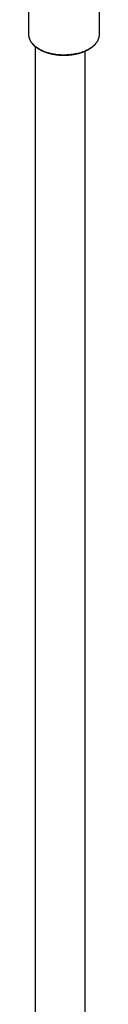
# Model space of a CAD drawing. Header units: millimetres. Extents: x 8 to 2427, y 12 to 2587.
# Tile 141 of 154: x 2295 to 2326, y 912 to 1342. Entities that reach past the tile are written whole.
import ezdxf

# ---------------------------------------------------------------- set-up
doc = ezdxf.new("R2010")
doc.units = ezdxf.units.MM

msp = doc.modelspace()

# ---------------------------------------------------------------- linework, layer by layer
at = {"color": 7, "linetype": 'Continuous', "lineweight": 30}
for p, q in [((2295.38, 1363.58), (2295.38, 1335.82)), ((2326.38, 1335.82), (2326.38, 1363.58)), ((2295.38, 1335.82), (2295.39, 1335.53)), ((2298.29, 1330.45), (2298.29, 732.24)), ((2320.19, 732.24), (2320.19, 1328.48))]:
    msp.add_line(p, q, dxfattribs=at)
at = {"color": 252, "linetype": 'Continuous', "lineweight": 0, "flags": 128}
msp.add_lwpolyline([(2295.39, 1335.53), (2295.39, 1335.48), (2295.43, 1335.12), (2295.48, 1334.77), (2295.57, 1334.42), (2295.68, 1334.07), (2295.81, 1333.73), (2295.96, 1333.39), (2296.14, 1333.05), (2296.34, 1332.71), (2296.56, 1332.39), (2296.81, 1332.06), (2297.08, 1331.74), (2297.37, 1331.43), (2297.68, 1331.13), (2298.01, 1330.83), (2298.36, 1330.54), (2298.73, 1330.26), (2299.12, 1329.99), (2299.53, 1329.72), (2299.96, 1329.47), (2300.4, 1329.22), (2300.86, 1328.99), (2301.33, 1328.77), (2301.82, 1328.56), (2302.33, 1328.35), (2302.84, 1328.17), (2303.37, 1327.99), (2303.92, 1327.82), (2304.47, 1327.67), (2305.03, 1327.53), (2305.6, 1327.4), (2306.18, 1327.29), (2306.77, 1327.19), (2307.36, 1327.1), (2307.96, 1327.03), (2308.57, 1326.97), (2309.17, 1326.92), (2309.78, 1326.89), (2310.39, 1326.87), (2311.01, 1326.87), (2311.62, 1326.88), (2312.23, 1326.9), (2312.84, 1326.94), (2313.45, 1326.99), (2314.05, 1327.06), (2314.64, 1327.14), (2315.24, 1327.23), (2315.82, 1327.34), (2316.4, 1327.46), (2316.96, 1327.59), (2317.52, 1327.73), (2318.07, 1327.89), (2318.61, 1328.06), (2319.13, 1328.24), (2319.64, 1328.44), (2320.14, 1328.64), (2320.63, 1328.86), (2321.09, 1329.09), (2321.55, 1329.33), (2321.98, 1329.57), (2322.4, 1329.83), (2322.8, 1330.1), (2323.18, 1330.38), (2323.55, 1330.66), (2323.89, 1330.95), (2324.21, 1331.25), (2324.51, 1331.56), (2324.79, 1331.88), (2325.05, 1332.2), (2325.29, 1332.52), (2325.5, 1332.85), (2325.7, 1333.19), (2325.86, 1333.53), (2326.01, 1333.87), (2326.13, 1334.22), (2326.23, 1334.57), (2326.3, 1334.92), (2326.35, 1335.27), (2326.37, 1335.53)], dxfattribs=at)
at = {"color": 7, "linetype": 'Continuous', "lineweight": 30, "flags": 128}
msp.add_lwpolyline([(2326.37, 1335.53), (2326.38, 1335.63), (2326.38, 1335.82)], dxfattribs=at)
at = {"color": 7, "linetype": 'Continuous', "lineweight": 30}
msp.add_open_spline([(2295.39, 1335.51), (2295.39, 1335.47), (2295.4, 1335.3), (2295.43, 1335.03), (2295.49, 1334.68), (2295.57, 1334.34), (2295.68, 1334), (2295.8, 1333.66), (2295.95, 1333.33), (2296.12, 1333), (2296.3, 1332.67), (2296.51, 1332.35), (2296.74, 1332.03), (2296.99, 1331.72), (2297.26, 1331.41), (2297.55, 1331.11), (2297.86, 1330.82), (2298.19, 1330.53), (2298.53, 1330.25), (2298.89, 1329.98), (2299.27, 1329.72), (2299.67, 1329.47), (2300.08, 1329.23), (2300.5, 1328.99), (2300.94, 1328.77), (2301.4, 1328.55), (2301.87, 1328.35), (2302.35, 1328.16), (2302.84, 1327.97), (2303.34, 1327.8), (2303.85, 1327.64), (2304.38, 1327.49), (2304.91, 1327.36), (2305.45, 1327.23), (2306, 1327.12), (2306.55, 1327.02), (2307.11, 1326.93), (2307.68, 1326.85), (2308.25, 1326.79), (2308.82, 1326.74), (2309.4, 1326.7), (2309.97, 1326.67), (2310.55, 1326.66), (2311.13, 1326.66), (2311.71, 1326.67), (2312.29, 1326.69), (2312.87, 1326.73), (2313.44, 1326.78), (2314.01, 1326.84), (2314.58, 1326.92), (2315.14, 1327.01), (2315.69, 1327.1), (2316.24, 1327.22), (2316.78, 1327.34), (2317.32, 1327.48), (2317.84, 1327.62), (2318.35, 1327.78), (2318.86, 1327.95), (2319.35, 1328.13), (2319.83, 1328.32), (2320.3, 1328.53), (2320.76, 1328.74), (2321.2, 1328.96), (2321.63, 1329.2), (2322.04, 1329.44), (2322.44, 1329.69), (2322.82, 1329.95), (2323.18, 1330.22), (2323.53, 1330.5), (2323.86, 1330.79), (2324.17, 1331.08), (2324.46, 1331.38), (2324.74, 1331.69), (2324.99, 1332), (2325.22, 1332.32), (2325.44, 1332.65), (2325.63, 1332.97), (2325.8, 1333.31), (2325.95, 1333.64), (2326.07, 1333.98), (2326.18, 1334.32), (2326.26, 1334.67), (2326.32, 1335.01), (2326.36, 1335.3), (2326.37, 1335.46), (2326.37, 1335.52)], degree=3, knots=[0, 0, 0, 0, 0.004967, 0.016862, 0.028766, 0.040687, 0.052632, 0.064608, 0.076617, 0.088663, 0.100747, 0.112866, 0.12502, 0.137205, 0.149417, 0.161653, 0.173908, 0.186179, 0.198461, 0.210751, 0.223048, 0.235348, 0.247649, 0.25995, 0.272249, 0.284546, 0.29684, 0.309131, 0.321418, 0.333702, 0.345982, 0.358258, 0.370531, 0.3828, 0.395067, 0.407331, 0.419592, 0.431852, 0.444109, 0.456365, 0.46862, 0.480874, 0.493127, 0.50538, 0.517633, 0.529886, 0.54214, 0.554396, 0.566652, 0.57891, 0.59117, 0.603432, 0.615697, 0.627965, 0.640236, 0.65251, 0.664789, 0.677071, 0.689357, 0.701648, 0.713943, 0.726242, 0.738545, 0.750852, 0.763161, 0.775474, 0.787787, 0.8001, 0.81241, 0.824716, 0.837013, 0.8493, 0.861572, 0.873826, 0.886056, 0.89826, 0.910431, 0.922569, 0.934669, 0.94673, 0.958753, 0.97074, 0.982695, 0.994623, 1, 1, 1, 1], dxfattribs=at)

doc.saveas('drawing.dxf')
